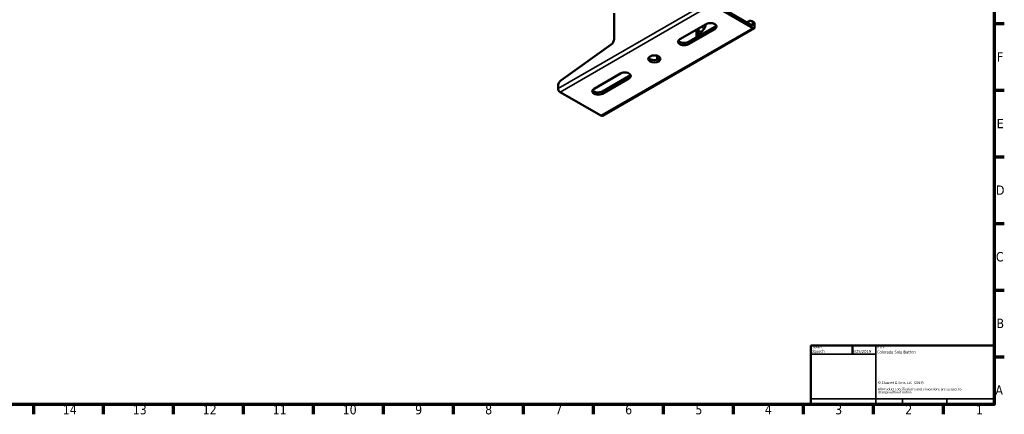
# Paper-space layout 'Sheet_1' of a CAD drawing. Header units: millimetres. Extents: x 0 to 118, y 0 to 118.
# Tile 118 of 175: x 76 to 118, y 0 to 17. Entities that reach past the tile are written whole.
import ezdxf
from ezdxf.enums import TextEntityAlignment as Align

# ---------------------------------------------------------------- set-up
doc = ezdxf.new("R2010")
doc.units = ezdxf.units.MM
for name, color, linetype, lineweight in [('Border (ANSI)', 7, 'Continuous', 70), ('Title (ANSI)', 7, 'Continuous', 50), ('Visible (ANSI)', 7, 'Continuous', 50), ('Visible Narrow (ANSI)', 7, 'Continuous', 35)]:
    doc.layers.add(name, color=color, linetype=linetype, lineweight=lineweight)
doc.styles.add('Note Text (ANSI)', font='tahoma.ttf')
doc.styles.add('Text Style38', font='tahoma.ttf')
doc.styles.add('Text Style39', font='tahoma.ttf')

# ---------------------------------------------------------------- blocks, each defined once
blk = doc.blocks.new('Borders Default Border')
at = {"layer": 'Border (ANSI)'}
for p, q in [((117.323, 16.873), (117.732, 16.873)), ((117.323, 14.061), (117.732, 14.061)), ((117.323, 11.249), (117.732, 11.249)), ((117.323, 8.436), (117.732, 8.436)), ((117.323, 5.624), (117.732, 5.624)), ((117.323, 2.812), (117.732, 2.812)), ((76.772, 0.787), (76.772, 0.378)), ((79.724, 0.787), (79.724, 0.378)), ((82.677, 0.787), (82.677, 0.378)), ((85.63, 0.787), (85.63, 0.378)), ((88.583, 0.787), (88.583, 0.378)), ((91.535, 0.787), (91.535, 0.378)), ((94.488, 0.787), (94.488, 0.378)), ((97.441, 0.787), (97.441, 0.378)), ((100.394, 0.787), (100.394, 0.378)), ((103.346, 0.787), (103.346, 0.378)), ((106.299, 0.787), (106.299, 0.378)), ((109.252, 0.787), (109.252, 0.378)), ((112.205, 0.787), (112.205, 0.378)), ((115.157, 0.787), (115.157, 0.378))]:
    blk.add_line(p, q, dxfattribs=at)
at = {"layer": 'Border (ANSI)', "flags": 128}
blk.add_lwpolyline([(0.787, 0.787), (0.787, 117.323), (117.323, 117.323), (117.323, 0.787), (0.787, 0.787)], dxfattribs=at)
at = {"layer": 'Border (ANSI)', "attachment_point": 7, "style": 'Note Text (ANSI)'}
for s, insert, char_height in [('F', (117.434, 15.27), 0.394), ('E', (117.423, 12.458), 0.394), ('D', (117.391, 9.646), 0.394), ('C', (117.39, 6.827), 0.394), ('B', (117.415, 4.021), 0.394), ('A', (117.368, 1.209), 0.394), ('14', (78.011, 0.378), 0.3937), ('13', (80.964, 0.37), 0.3937), ('12', (83.917, 0.378), 0.3937), ('11', (86.87, 0.378), 0.3937), ('10', (89.823, 0.37), 0.3937), ('9', (92.882, 0.37), 0.394), ('8', (95.836, 0.369), 0.394), ('7', (98.795, 0.378), 0.394), ('6', (101.744, 0.37), 0.394), ('5', (104.708, 0.37), 0.394), ('4', (107.638, 0.378), 0.394), ('3', (110.606, 0.37), 0.394), ('2', (113.562, 0.378), 0.394), ('1', (116.545, 0.378), 0.394)]:
    blk.add_mtext(s, dxfattribs=dict(at, insert=insert, char_height=char_height))
blk = doc.blocks.new('Title Blocks Chauvet')
at = {"layer": 'Title (ANSI)'}
for p, q in [((16.335, 5.733), (8.585, 5.733)), ((8.585, 5.733), (8.585, 3.233)), ((10.353, 5.358), (10.353, 5.733)), ((16.335, 3.233), (16.335, 5.733)), ((8.585, 3.233), (16.335, 3.233))]:
    blk.add_line(p, q, dxfattribs=at)
at = {"layer": 'Title (ANSI)', "lineweight": 35}
for p, q in [((11.335, 3.233), (11.335, 5.733)), ((8.585, 5.358), (11.335, 5.358)), ((11.335, 3.483), (8.585, 3.483)), ((16.335, 3.483), (11.335, 3.483)), ((12.455, 3.483), (12.455, 3.233)), ((14.335, 3.483), (14.335, 3.233))]:
    blk.add_line(p, q, dxfattribs=at)
at = {"layer": 'Title (ANSI)', "style": 'Text Style38'}
for s, p in [('DRAWN', (8.615, 5.703)), ('TITLE', (11.365, 5.703))]:
    blk.add_text(s, height=0.1, dxfattribs=at).set_placement(p, align=Align.TOP_LEFT)
at = {"layer": 'Title (ANSI)', "insert": (11.418, 4.209), "char_height": 0.1, "width": 3.79714, "attachment_point": 1, "line_spacing_factor": 0.80967, "style": 'Note Text (ANSI)'}
blk.add_mtext('\\fCalibri|b0|i0;\\H0.1000;© Chauvet & Sons, LLC  (2019)\\P\\fCalibri|b0|i0;\\H0.1000;\\P\\fCalibri|b0|i0;\\H0.1000;All Product specifications and dimensions are subject to change without notice \\P', dxfattribs=at)
at = {"layer": 'Title (ANSI)', "style": 'Text Style39'}
for tag, p in [('AUTHOR_001', (8.61, 5.424)), ('CREATION_DATE_001', (10.345, 5.416)), ('TITLE_001', (11.383, 5.391))]:
    blk.add_attdef(tag, p, '', height=0.125, dxfattribs=at)

psp = doc.layouts.new('Sheet_1')

# ---------------------------------------------------------------- linework, layer by layer
at = {"layer": 'Visible (ANSI)'}
for p, q in [((107.12572, 16.78299), (105.39971, 17.7795)), ((107.12572, 16.68655), (105.39971, 17.68307)), ((101.27956, 16.21872), (101.27956, 17.31943)), ((100.78184, 12.98397), (107.18478, 16.6807)), ((105.16308, 16.85532), (104.04953, 16.21241)), ((104.41143, 16.0999), (105.52499, 16.74281)), ((104.41143, 16.00346), (105.52499, 16.64637)), ((104.75942, 16.62226), (104.75942, 16.30081)), ((104.84294, 16.67048), (104.84294, 16.34903)), ((106.87332, 16.92872), (107.00279, 16.98588)), ((107.16847, 16.93912), (107.08495, 16.98734)), ((107.12572, 16.89723), (107.12572, 16.78299)), ((107.20924, 16.73477), (107.20924, 16.84901)), ((99.03619, 14.47582), (101.15663, 15.98811)), ((103.08909, 15.34807), (103.08909, 15.51769)), ((101.54403, 14.76586), (100.43048, 14.12295)), ((100.79238, 14.01044), (101.90594, 14.65335)), ((100.79238, 13.914), (101.90594, 14.55691)), ((98.91326, 14.13098), (98.91326, 14.24522)), ((100.72279, 12.98982), (98.99678, 13.98633))]:
    psp.add_line(p, q, dxfattribs=at)
for centre, major_axis, ratio, start_param, end_param in [((105.05642, 16.69474), (0.03176, -0.02326), 0.59745732, 6.28315422, 6.28316704), ((105.09798, 16.82392), (0.03937, 0.00008), 0.57872282, 6.28318509, 6.28319736), ((105.09799, 16.82025), (0.03937, -0.00008), 0.57597444, 6.28317226, 6.28318508), ((105.34404, 16.75084), (0.25591, 0), 0.57735027, 5.49778714, 8.6393798), ((105.34404, 16.84728), (0.25591, 0), 0.57735027, 5.49778714, 5.95073836), ((106.98653, 16.81686), (0.09843, 0.17048), 0.57735027, 5.49778714, 6.95147473), ((107.12572, 16.78299), (0.05906, -0.10229), 0.57735027, 5.49778714, 7.06858347), ((107.07005, 16.76865), (0.09843, 0.17048), 0.57735027, 5.49778714, 6.28318531), ((101.14037, 16.13835), (0.09843, 0.17048), 0.57735027, 4.04409956, 5.49778714), ((104.23048, 16.10793), (-0.25591, 0), 0.57735027, 5.49778714, 8.6393798), ((104.23048, 16.20437), (-0.25591, 0), 0.57735027, 0.33244695, 2.35619449), ((102.97773, 15.4811), (0.25591, 0), 0.57735027, 3.47403961, 5.95073836), ((101.72499, 14.66138), (0.25591, 0), 0.57735027, 5.49778714, 8.6393798), ((101.72499, 14.75782), (0.25591, 0), 0.57735027, 5.49778714, 5.95073836), ((99.05246, 14.32558), (0.09843, 0.17048), 0.57735027, 0.90250691, 2.35619449), ((98.99678, 14.08277), (0.05906, -0.10229), 0.57735027, 3.92699082, 5.49778714), ((100.61143, 14.01847), (-0.25591, 0), 0.57735027, 5.49778714, 8.6393798), ((100.61143, 14.11491), (-0.25591, 0), 0.57735027, 0.33244695, 2.35619449), ((100.72279, 13.08625), (0.05906, -0.10229), 0.57735027, 5.49778714, 6.28318531)]:
    psp.add_ellipse(centre, major_axis=major_axis, ratio=ratio, start_param=start_param, end_param=end_param, dxfattribs=at)
psp.add_ellipse((102.97773, 15.38466), major_axis=(0.25591, 0), ratio=0.57735027, dxfattribs=at)
for points, knots in [([(105.08818, 16.67147), (105.08081, 16.66141), (105.07334, 16.65138), (105.05819, 16.63138), (105.05051, 16.62141), (105.03496, 16.60153), (105.02709, 16.59162), (105.01114, 16.57188), (105.00307, 16.56204), (104.98673, 16.54243), (104.97846, 16.53266), (104.97009, 16.52292)], [2.8641107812, 2.8641107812, 2.8641107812, 2.8641107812, 2.8793131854, 2.8793131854, 2.8945155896, 2.8945155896, 2.9097179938, 2.9097179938, 2.9249203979, 2.9249203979, 2.9401228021, 2.9401228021, 2.9401228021, 2.9401228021]), ([(105.13735, 16.82017), (105.13732, 16.80592), (105.13554, 16.79041), (105.12938, 16.76079), (105.12521, 16.74634), (105.11529, 16.7195), (105.10951, 16.70674), (105.0985, 16.68668), (105.09348, 16.67871), (105.08818, 16.67147)], [0, 0, 0, 0, 0.123664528, 0.123664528, 0.235352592, 0.235352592, 0.342704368, 0.342704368, 0.421834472, 0.421834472, 0.421834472, 0.421834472]), ([(105.13653, 16.83998), (105.13658, 16.83946), (105.13663, 16.83894), (105.13712, 16.83373), (105.13734, 16.82893), (105.13735, 16.824)], [0.2295933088, 0.2295933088, 0.2295933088, 0.2295933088, 0.2344156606, 0.2344156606, 0.2772273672, 0.2772273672, 0.2772273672, 0.2772273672]), ([(105.13735, 16.82017), (105.13735, 16.82042), (105.13735, 16.82068), (105.13735, 16.82119), (105.13735, 16.82145), (105.13735, 16.82196), (105.13735, 16.82221), (105.13735, 16.82272), (105.13735, 16.82298), (105.13735, 16.82349), (105.13735, 16.82375), (105.13735, 16.824)], [6.28080513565, 6.28080513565, 6.28080513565, 6.28080513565, 6.28175720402, 6.28175720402, 6.28270927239, 6.28270927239, 6.28366134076, 6.28366134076, 6.28461340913, 6.28461340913, 6.2855654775, 6.2855654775, 6.2855654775, 6.2855654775]), ([(104.97009, 16.52292), (104.93568, 16.48288), (104.8994, 16.43573), (104.85714, 16.37469), (104.85002, 16.3642), (104.84294, 16.35354)], [0, 0, 0, 0, 0.491401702, 0.491401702, 0.591116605, 0.591116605, 0.591116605, 0.591116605])]:
    psp.add_open_spline(points, degree=3, knots=knots, dxfattribs=at)
at = {"layer": 'Visible Narrow (ANSI)'}
for p, q in [((98.91326, 14.13098), (105.3162, 17.82772)), ((105.39971, 17.68307), (98.99678, 13.98633)), ((100.72279, 12.98982), (107.12572, 16.68655)), ((105.06172, 16.66625), (104.94866, 16.73152)), ((105.52499, 16.64637), (105.52499, 16.74281)), ((107.20924, 16.84901), (107.12572, 16.89723)), ((104.84294, 16.57932), (104.94554, 16.52009)), ((104.41143, 16.0999), (104.41143, 16.00346)), ((101.90594, 14.55691), (101.90594, 14.65335)), ((100.79238, 14.01044), (100.79238, 13.914))]:
    psp.add_line(p, q, dxfattribs=at)
for centre, major_axis, ratio, start_param, end_param in [((102.43553, 17.39124), (-2.96692, -0.55227), 0.67677524, 2.44159035, 2.51760237), ((105.05642, 16.69474), (0.03176, -0.02327), 0.59745732, 5.27855469, 6.28318531), ((105.09798, 16.82025), (0.03937, -0.00008), 0.57597444, 0, 0.71059231), ((105.09798, 16.82392), (0.03937, 0.00008), 0.57872282, 0.00001228, 0.5880743), ((104.94023, 16.54858), (0.02986, -0.02566), 0.56306785, 5.32363545, 6.2831861)]:
    psp.add_ellipse(centre, major_axis=major_axis, ratio=ratio, start_param=start_param, end_param=end_param, dxfattribs=at)
for points, knots in [([(105.1258, 16.83379), (105.12568, 16.82672), (105.12514, 16.81941), (105.12423, 16.81209), (105.12418, 16.81166), (105.12412, 16.81123), (105.12407, 16.81081), (105.12311, 16.80346), (105.12181, 16.7961), (105.12017, 16.78863), (105.12008, 16.78822), (105.11999, 16.78782), (105.1199, 16.78741), (105.11979, 16.78691), (105.11967, 16.78642), (105.11956, 16.78592), (105.11775, 16.77808), (105.11557, 16.7701), (105.1129, 16.76175), (105.11278, 16.76138), (105.11266, 16.761), (105.11253, 16.76063), (105.10977, 16.7521), (105.10646, 16.74322), (105.10277, 16.73452), (105.10272, 16.7344), (105.10266, 16.73427), (105.10261, 16.73415), (105.09936, 16.72653), (105.09582, 16.71906), (105.09214, 16.71203), (105.09155, 16.7109), (105.09096, 16.70978), (105.09036, 16.70868), (105.08652, 16.70156), (105.08258, 16.69496), (105.0785, 16.68874), (105.07792, 16.68785), (105.07733, 16.68696), (105.07674, 16.68608), (105.07665, 16.68595), (105.07656, 16.68582), (105.07647, 16.68569), (105.07172, 16.67866), (105.06675, 16.67211), (105.06172, 16.66625)], [0.014863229, 0.014863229, 0.014863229, 0.014863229, 0.142857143, 0.142857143, 0.142857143, 0.150347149, 0.150347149, 0.150347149, 0.278730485, 0.278730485, 0.278730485, 0.285714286, 0.285714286, 0.285714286, 0.294214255, 0.294214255, 0.294214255, 0.428571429, 0.428571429, 0.428571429, 0.434608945, 0.434608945, 0.434608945, 0.571428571, 0.571428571, 0.571428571, 0.573394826, 0.573394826, 0.573394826, 0.693298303, 0.693298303, 0.693298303, 0.71258002, 0.71258002, 0.71258002, 0.836667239, 0.836667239, 0.836667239, 0.854457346, 0.854457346, 0.854457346, 0.857142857, 0.857142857, 0.857142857, 0.999999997, 0.999999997, 0.999999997, 0.999999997]), ([(104.94554, 16.52009), (104.939, 16.51228), (104.93242, 16.50425), (104.91919, 16.48774), (104.91255, 16.47928), (104.89922, 16.46195), (104.89254, 16.45309), (104.87918, 16.435), (104.87249, 16.42577), (104.86061, 16.40906), (104.85542, 16.40165), (104.8478, 16.39061), (104.84537, 16.38706), (104.84294, 16.38349)], [0, 0, 0, 0, 0.052465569, 0.052465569, 0.104824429, 0.104824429, 0.15712307, 0.15712307, 0.209346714, 0.209346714, 0.25, 0.25, 0.269088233, 0.269088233, 0.269088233, 0.269088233])]:
    psp.add_open_spline(points, degree=3, knots=knots, dxfattribs=at)

# ---------------------------------------------------------------- block references
psp.add_blockref('Borders Default Border', (0, 0))
psp.add_blockref('Title Blocks Chauvet', (100.98824, -2.44602)).add_auto_attribs({'CREATION_DATE_001': '3/25/2019', 'AUTHOR_001': 'dgooch', 'TITLE_001': 'Colorado Solo Batten'})

doc.saveas('drawing.dxf')
